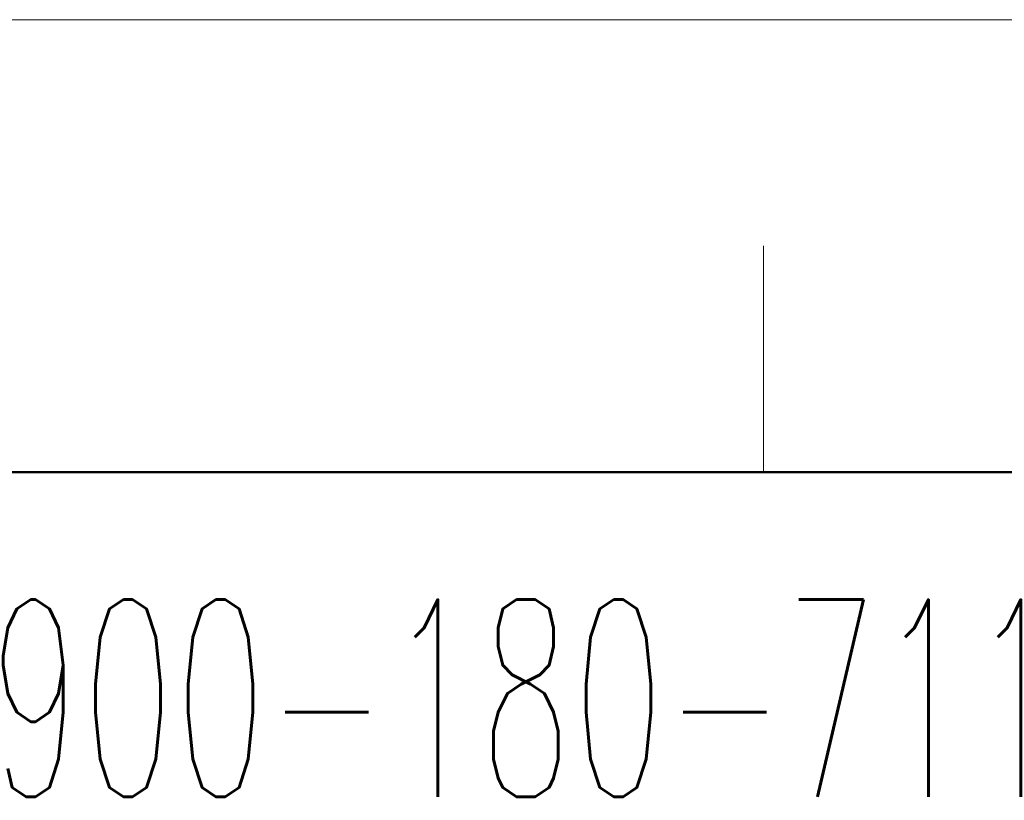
# Model space of a CAD drawing. Header units: millimetres. Extents: x 0 to 594, y 0 to 420.
# Tile 57 of 132: x 62 to 92, y 396 to 420. Entities that reach past the tile are written whole.
import ezdxf

# ---------------------------------------------------------------- set-up
doc = ezdxf.new("R2010")
doc.units = ezdxf.units.MM
doc.header["$LTSCALE"] = 0.257233
doc.layers.add('NoLayerName_001', color=7, linetype='Continuous')
doc.styles.get("Standard").update_dxf_attribs({"font": 'txt', "bigfont": 'extfont2'})

# ---------------------------------------------------------------- blocks, each defined once
blk = doc.blocks.new('JZB_0003')
at = {"layer": 'NoLayerName_001', "color": 3, "lineweight": 13, "insert": (11.99, 2.18), "char_height": 4.36, "attachment_point": 5}
blk.add_mtext('\\A1;\\W0.5789;900-180-711', dxfattribs=at)

msp = doc.modelspace()

# ---------------------------------------------------------------- linework, layer by layer
at = {"layer": 'NoLayerName_001', "color": 7, "linetype": 'Continuous', "lineweight": 13}
msp.add_line((0, 420.0255), (593.9754, 420.0255), dxfattribs=at)
at = {"layer": 'NoLayerName_001', "color": 2, "linetype": 'Continuous', "lineweight": 13}
msp.add_line((84.8536, 412.9543), (84.8536, 405.8832), dxfattribs=at)
at = {"layer": 'NoLayerName_001', "color": 7, "linetype": 'Continuous', "lineweight": 50}
msp.add_line((35.3557, 405.8832), (579.8331, 405.8832), dxfattribs=at)

# ---------------------------------------------------------------- block references
at = {"layer": 'NoLayerName_001', "xscale": 1.414227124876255, "yscale": 1.414227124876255, "zscale": 1.414227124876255}
msp.add_blockref('JZB_0003', (60.8259, 395.729), dxfattribs=at)

doc.saveas('drawing.dxf')
